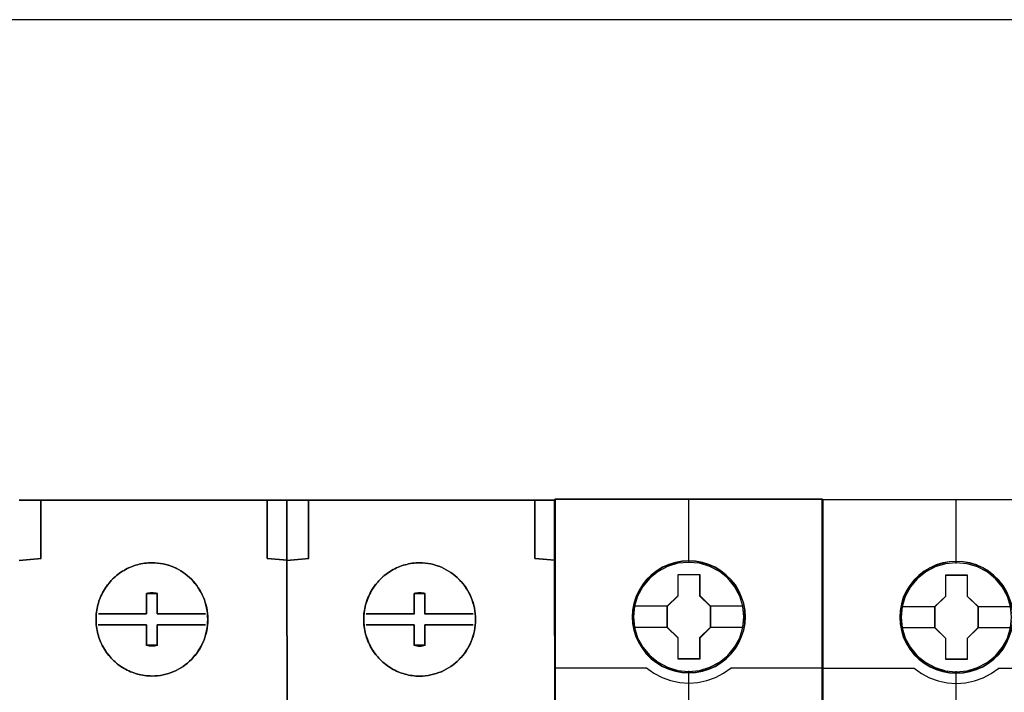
# Model space of a CAD drawing. Header units: millimetres. Extents: x 203 to 3426, y 719 to 2381.
# Tile 174 of 185: x 3380.36 to 3387.21, y 2294.64 to 2299.32. Entities that reach past the tile are written whole.
import ezdxf

# ---------------------------------------------------------------- set-up
doc = ezdxf.new("R2010")
doc.units = ezdxf.units.MM
doc.layers.add('45', color=7, linetype='Continuous')
doc.layers.add('E_Legrand_obudowy', color=7, linetype='Continuous')

# ---------------------------------------------------------------- blocks, each defined once
blk = doc.blocks.new('XL3 160 wnękowa 6x24M')
at = {"layer": 'E_Legrand_obudowy'}
blk.add_lwpolyline([(256.553, -272.261), (-257.679, -272.261)], dxfattribs=at)
blk = doc.blocks.new('ON300 T1+T2 - 4P')
at = {"layer": '45', "color": 7}
for points in [[(53.972735, 22.910644), (53.967301, 37.09688), (52.630571, 37.212439), (52.630571, 40.106916), (52.630571, 41.124935), (35.954042, 41.130438)], [(71.964553, 22.898527), (71.959119, 37.09122), (70.627813, 37.206787), (70.627813, 40.101458), (70.627813, 41.119546), (53.95661, 41.125049), (53.95661, 41.125049), (53.95661, 37.096724), (53.962044, 22.909533)]]:
    blk.add_lwpolyline(points, dxfattribs=at)
at = {"layer": '45', "color": 59}
for points in [[(35.954042, 41.130438), (71.959178, 41.108883), (35.954042, 41.130438)], [(53.972735, 22.910644), (53.95661, 41.125049), (53.972735, 22.910644)], [(71.964553, 22.899866), (71.948428, 41.11966), (71.964553, 22.899866)], [(44.876493, 29.310834), (45.072046, 29.316336), (45.262166, 29.332842), (45.446855, 29.354849), (45.631543, 29.387861), (45.816232, 29.431877), (45.990056, 29.481394), (46.169312, 29.541916), (46.337705, 29.607939), (46.506097, 29.684967), (46.663626, 29.772998), (46.821154, 29.86103), (46.97325, 29.960065), (47.119915, 30.064602), (47.261147, 30.180143), (47.402379, 30.301186), (47.532748, 30.422229), (47.652252, 30.559778), (47.771756, 30.697327), (47.885829, 30.840378), (47.989037, 30.988931), (48.086813, 31.142986), (48.179157, 31.302543), (48.260637, 31.467601), (48.336686, 31.63266), (48.40187, 31.803221), (48.461622, 31.984785), (48.51051, 32.160848), (48.553966, 32.347915), (48.586558, 32.534981), (48.608286, 32.722048), (48.624582, 32.914616), (48.630014, 33.112687), (48.624582, 33.310757), (48.608286, 33.503326), (48.586558, 33.690392), (48.553966, 33.877459), (48.51051, 34.064525), (48.461622, 34.240588), (48.40187, 34.422153), (48.336686, 34.592713), (48.260637, 34.763274), (48.179157, 34.922831), (48.086813, 35.082388), (47.989037, 35.236442), (47.885829, 35.384995), (47.771756, 35.528046), (47.652252, 35.671097), (47.532748, 35.803144), (47.402379, 35.924187), (47.261147, 36.04523), (47.119915, 36.160771), (46.97325, 36.265309), (46.821154, 36.364344), (46.663626, 36.457877), (46.506097, 36.540407), (46.337705, 36.617434), (46.169312, 36.683457), (45.990056, 36.743979), (45.816232, 36.793497), (45.631543, 36.837512), (45.446855, 36.870524), (45.262166, 36.892532), (45.072046, 36.909038), (44.876493, 36.91454), (44.751557, 36.91454), (44.626621, 36.903536), (44.501684, 36.892532), (44.376748, 36.881528), (44.257244, 36.85952), (44.13774, 36.837512), (44.018235, 36.815504), (43.898731, 36.782493), (43.779227, 36.749481), (43.665154, 36.710967), (43.551082, 36.666952), (43.43701, 36.622936), (43.322938, 36.573418), (43.214297, 36.518399), (43.105657, 36.463379), (43.002449, 36.402858), (42.893809, 36.342336), (42.796032, 36.276313), (42.692824, 36.204787), (42.595048, 36.133262), (42.502704, 36.056234), (42.404927, 35.973705), (42.318015, 35.891175), (42.231103, 35.808646), (42.144191, 35.715113), (42.062711, 35.627082), (41.98123, 35.528046), (41.905182, 35.434513), (41.829134, 35.329976), (41.758518, 35.230941), (41.693334, 35.120901), (41.62815, 35.010862), (41.562965, 34.900823), (41.508645, 34.790784), (41.454325, 34.675243), (41.405437, 34.559702), (41.361981, 34.444161), (41.318525, 34.328619), (41.280501, 34.207576), (41.247909, 34.086533), (41.220749, 33.970992), (41.193589, 33.849949), (41.17186, 33.723404), (41.155564, 33.602361), (41.139268, 33.481318), (41.133836, 33.360275), (41.122972, 33.23373), (41.122972, 33.112687), (41.122972, 32.991644), (41.133836, 32.865099), (41.139268, 32.744056), (41.155564, 32.623012), (41.17186, 32.501969), (41.193589, 32.375424), (41.220749, 32.259883), (41.247909, 32.13884), (41.280501, 32.017797), (41.318525, 31.896754), (41.361981, 31.781213), (41.405437, 31.665672), (41.454325, 31.550131), (41.508645, 31.43459), (41.562965, 31.32455), (41.62815, 31.214511), (41.693334, 31.104472), (41.758518, 30.994433), (41.829134, 30.895398), (41.905182, 30.79086), (41.98123, 30.697327), (42.062711, 30.598292), (42.144191, 30.510261), (42.231103, 30.416727), (42.318015, 30.334198), (42.404927, 30.251669), (42.502704, 30.169139), (42.595048, 30.092112), (42.692824, 30.020586), (42.796032, 29.949061), (42.893809, 29.883037), (43.002449, 29.822516), (43.105657, 29.761994), (43.214297, 29.706975), (43.322938, 29.651955), (43.43701, 29.602438), (43.551082, 29.558422), (43.665154, 29.514406), (43.779227, 29.475892), (43.898731, 29.442881), (44.018235, 29.415371), (44.13774, 29.387861), (44.257244, 29.365853), (44.376748, 29.343845), (44.501684, 29.332842), (44.626621, 29.321838), (44.751557, 29.316336), (44.876493, 29.310834)]]:
    blk.add_lwpolyline(points, close=True, dxfattribs=at)
at = {"layer": '45', "color": 7}
for points in [[(37.416034, 40.09757), (37.416034, 41.114271), (37.416034, 40.09757)], [(52.621826, 37.204575), (53.96736, 37.08878), (53.96736, 41.125049), (52.621826, 41.125049), (52.621826, 40.104954), (52.621826, 37.204575)], [(52.621826, 41.125049), (52.621826, 40.09757), (52.621826, 41.125049)], [(52.625409, 37.209706), (53.963777, 37.094169), (53.963777, 41.121457), (52.625409, 41.121457), (52.625409, 40.103631), (52.625409, 37.209706)], [(55.413227, 40.092181), (55.413227, 41.108883), (55.413227, 40.092181)], [(70.619018, 40.099565), (70.619018, 37.199186), (71.959178, 37.083391), (71.959178, 41.11966), (70.619018, 41.11966), (70.619018, 40.099565)], [(70.619018, 41.11966), (70.619018, 40.092181), (70.619018, 41.11966)], [(70.622602, 40.098242), (70.622602, 37.204317), (71.955594, 37.08878), (71.955594, 41.116068), (70.622602, 41.116068), (70.622602, 40.098242)], [(37.416034, 37.203743), (37.416034, 40.108348), (37.416034, 37.203743)], [(52.621826, 37.203743), (52.621826, 40.108348), (52.621826, 37.203743)], [(55.413227, 37.198354), (55.413227, 40.102959), (55.413227, 37.198354)], [(70.619018, 37.198354), (70.619018, 40.102959), (70.619018, 37.198354)], [(37.424993, 37.214521), (35.964792, 37.078002), (37.424993, 37.214521)], [(52.621826, 37.214521), (53.983485, 37.08878), (52.621826, 37.214521)], [(55.422185, 37.209132), (53.95661, 37.072613), (55.422185, 37.209132)], [(70.619018, 37.209132), (71.969927, 37.083391), (70.619018, 37.209132)], [(41.625169, 35.012656), (41.690431, 35.122799), (41.755693, 35.232942), (41.826393, 35.332071), (41.902532, 35.436707), (41.978671, 35.530329), (42.060249, 35.629458), (42.141826, 35.717572), (42.228842, 35.811194), (42.315858, 35.893801), (42.402874, 35.976408), (42.500767, 36.059016), (42.593221, 36.136116), (42.691114, 36.207709), (42.794446, 36.279302), (42.892338, 36.345388), (43.001108, 36.405967), (43.10444, 36.466545), (43.21321, 36.521617), (43.32198, 36.576689), (43.436188, 36.626253), (43.550396, 36.67031), (43.664605, 36.714367), (43.778813, 36.752918), (43.89846, 36.78596), (44.018107, 36.819003), (44.137754, 36.841032), (44.257401, 36.863061), (44.377048, 36.885089), (44.502133, 36.896104), (44.627218, 36.907118), (44.752304, 36.918132), (44.877389, 36.918132), (45.073175, 36.912625), (45.263522, 36.896104), (45.448431, 36.874075), (45.63334, 36.841032), (45.818249, 36.796975), (45.992281, 36.74741), (46.171751, 36.686832), (46.340344, 36.620746), (46.508938, 36.543646), (46.666654, 36.461038), (46.82437, 36.367417), (46.976648, 36.268288), (47.123488, 36.163652), (47.264889, 36.048001), (47.406289, 35.926844), (47.536813, 35.805687), (47.65646, 35.673515), (47.776107, 35.530329), (47.890315, 35.387143), (47.993647, 35.238449), (48.09154, 35.084249), (48.183994, 34.924541), (48.265572, 34.764834), (48.341711, 34.594112), (48.406973, 34.42339), (48.466796, 34.241654), (48.515742, 34.065425), (48.55925, 33.878182), (48.591881, 33.690938), (48.613635, 33.503695), (48.629951, 33.310944), (48.635389, 33.112687), (48.629951, 32.914429), (48.613635, 32.721679), (48.591881, 32.534435), (48.55925, 32.347192), (48.515742, 32.159949), (48.466796, 31.983719), (48.406973, 31.801983), (48.341711, 31.631261), (48.265572, 31.466047), (48.183994, 31.300832), (48.09154, 31.141124), (47.993647, 30.986924), (47.890315, 30.838231), (47.776107, 30.695045), (47.65646, 30.557366), (47.536813, 30.419687), (47.406289, 30.298529), (47.264889, 30.177372), (47.123488, 30.061722), (46.976648, 29.957086), (46.82437, 29.857957), (46.666654, 29.769842), (46.508938, 29.681728), (46.340344, 29.604628), (46.171751, 29.538542), (45.992281, 29.477963), (45.818249, 29.428399), (45.63334, 29.384341), (45.448431, 29.351298), (45.263522, 29.32927), (45.073175, 29.312748), (44.877389, 29.307241), (44.752304, 29.312748), (44.627218, 29.318255), (44.502133, 29.32927), (44.377048, 29.340284), (44.257401, 29.362313), (44.137754, 29.384341), (44.018107, 29.411877), (43.89846, 29.439413), (43.778813, 29.472456), (43.664605, 29.511006), (43.550396, 29.555063), (43.436188, 29.59912), (43.32198, 29.648685), (43.21321, 29.703756), (43.10444, 29.758828), (43.001108, 29.819407), (42.892338, 29.879985), (42.794446, 29.946071), (42.691114, 30.017664), (42.593221, 30.089257), (42.500767, 30.166358), (42.402874, 30.248965), (42.315858, 30.331572), (42.228842, 30.41418), (42.141826, 30.507801), (42.060249, 30.595916), (41.978671, 30.695045), (41.902532, 30.788666), (41.826393, 30.893302), (41.755693, 30.992431), (41.690431, 31.102574), (41.625169, 31.212718), (41.559907, 31.322861), (41.505522, 31.433004), (41.451137, 31.548654), (41.402191, 31.664304), (41.358683, 31.779955), (41.315175, 31.895605), (41.277105, 32.016762), (41.244474, 32.13792), (41.217282, 32.259077), (41.190089, 32.374728), (41.168335, 32.501392), (41.15202, 32.62255), (41.135705, 32.743707), (41.130266, 32.864865), (41.119389, 32.991529), (41.119389, 33.112687), (41.119389, 33.233844), (41.130266, 33.360509), (41.135705, 33.481666), (41.15202, 33.602824), (41.168335, 33.723981), (41.190089, 33.850646), (41.217282, 33.971803), (41.244474, 34.087454), (41.277105, 34.208611), (41.315175, 34.329768), (41.358683, 34.445419), (41.402191, 34.561069), (41.451137, 34.676719), (41.505522, 34.79237), (41.559907, 34.902513), (41.625169, 35.012656)], [(44.877389, 29.307241), (45.073175, 29.312748), (45.263522, 29.32927), (45.448431, 29.351298), (45.63334, 29.384341), (45.818249, 29.428399), (45.992281, 29.477963), (46.171751, 29.538542), (46.340344, 29.604628), (46.508938, 29.681728), (46.666654, 29.769842), (46.82437, 29.857957), (46.976648, 29.957086), (47.123488, 30.061722), (47.264889, 30.177372), (47.406289, 30.298529), (47.536813, 30.419687), (47.65646, 30.557366), (47.776107, 30.695045), (47.890315, 30.838231), (47.993647, 30.986924), (48.09154, 31.141124), (48.183994, 31.300832), (48.265572, 31.466047), (48.341711, 31.631261), (48.406973, 31.801983), (48.466796, 31.983719), (48.515742, 32.159949), (48.55925, 32.347192), (48.591881, 32.534435), (48.613635, 32.721679), (48.629951, 32.914429), (48.635389, 33.112687), (48.629951, 33.310944), (48.613635, 33.503695), (48.591881, 33.690938), (48.55925, 33.878182), (48.515742, 34.065425), (48.466796, 34.241654), (48.406973, 34.42339), (48.341711, 34.594112), (48.265572, 34.764834), (48.183994, 34.924541), (48.09154, 35.084249), (47.993647, 35.238449), (47.890315, 35.387143), (47.776107, 35.530329), (47.65646, 35.673515), (47.536813, 35.805687), (47.406289, 35.926844), (47.264889, 36.048001), (47.123488, 36.163652), (46.976648, 36.268288), (46.82437, 36.367417), (46.666654, 36.461038), (46.508938, 36.543646), (46.340344, 36.620746), (46.171751, 36.686832), (45.992281, 36.74741), (45.818249, 36.796975), (45.63334, 36.841032), (45.448431, 36.874075), (45.263522, 36.896104), (45.073175, 36.912625), (44.877389, 36.918132), (44.752304, 36.918132), (44.627218, 36.907118), (44.502133, 36.896104), (44.377048, 36.885089), (44.257401, 36.863061), (44.137754, 36.841032), (44.018107, 36.819003), (43.89846, 36.78596), (43.778813, 36.752918), (43.664605, 36.714367), (43.550396, 36.67031), (43.436188, 36.626253), (43.32198, 36.576689), (43.21321, 36.521617), (43.10444, 36.466545), (43.001108, 36.405967), (42.892338, 36.345388), (42.794446, 36.279302), (42.691114, 36.207709), (42.593221, 36.136116), (42.500767, 36.059016), (42.402874, 35.976408), (42.315858, 35.893801), (42.228842, 35.811194), (42.141826, 35.717572), (42.060249, 35.629458), (41.978671, 35.530329), (41.902532, 35.436707), (41.826393, 35.332071), (41.755693, 35.232942), (41.690431, 35.122799), (41.625169, 35.012656), (41.559907, 34.902513), (41.505522, 34.79237), (41.451137, 34.676719), (41.402191, 34.561069), (41.358683, 34.445419), (41.315175, 34.329768), (41.277105, 34.208611), (41.244474, 34.087454), (41.217282, 33.971803), (41.190089, 33.850646), (41.168335, 33.723981), (41.15202, 33.602824), (41.135705, 33.481666), (41.130266, 33.360509), (41.119389, 33.233844), (41.119389, 33.112687), (41.119389, 32.991529), (41.130266, 32.864865), (41.135705, 32.743707), (41.15202, 32.62255), (41.168335, 32.501392), (41.190089, 32.374728), (41.217282, 32.259077), (41.244474, 32.13792), (41.277105, 32.016762), (41.315175, 31.895605), (41.358683, 31.779955), (41.402191, 31.664304), (41.451137, 31.548654), (41.505522, 31.433004), (41.559907, 31.322861), (41.625169, 31.212718), (41.690431, 31.102574), (41.755693, 30.992431), (41.826393, 30.893302), (41.902532, 30.788666), (41.978671, 30.695045), (42.060249, 30.595916), (42.141826, 30.507801), (42.228842, 30.41418), (42.315858, 30.331572), (42.402874, 30.248965), (42.500767, 30.166358), (42.593221, 30.089257), (42.691114, 30.017664), (42.794446, 29.946071), (42.892338, 29.879985), (43.001108, 29.819407), (43.10444, 29.758828), (43.21321, 29.703756), (43.32198, 29.648685), (43.436188, 29.59912), (43.550396, 29.555063), (43.664605, 29.511006), (43.778813, 29.472456), (43.89846, 29.439413), (44.018107, 29.411877), (44.137754, 29.384341), (44.257401, 29.362313), (44.377048, 29.340284), (44.502133, 29.32927), (44.627218, 29.318255), (44.752304, 29.312748), (44.877389, 29.307241)], [(59.616923, 35.007267), (59.682185, 35.11741), (59.752886, 35.222046), (59.823586, 35.326682), (59.894286, 35.431318), (59.975864, 35.52494), (60.052003, 35.624069), (60.139019, 35.712183), (60.220596, 35.800298), (60.307612, 35.888412), (60.400066, 35.97102), (60.492521, 36.053627), (60.590414, 36.130727), (60.688307, 36.20232), (60.7862, 36.273913), (60.889531, 36.339999), (60.992862, 36.400578), (61.101632, 36.461157), (61.210402, 36.516228), (61.319172, 36.5713), (61.433381, 36.620864), (61.54215, 36.664921), (61.661797, 36.708979), (61.776006, 36.747529), (61.895653, 36.780572), (62.009861, 36.808107), (62.129508, 36.835643), (62.254593, 36.857672), (62.37424, 36.8797), (62.499326, 36.890715), (62.624411, 36.901729), (62.749496, 36.907236), (62.874582, 36.912743), (63.064929, 36.907236), (63.255276, 36.890715), (63.445624, 36.868686), (63.630533, 36.835643), (63.815441, 36.791586), (63.989473, 36.742022), (64.163505, 36.681443), (64.337537, 36.615357), (64.500692, 36.538257), (64.663847, 36.450142), (64.821563, 36.362028), (64.973841, 36.262899), (65.12068, 36.158263), (65.262081, 36.042613), (65.398043, 35.921455), (65.528567, 35.79479), (65.653653, 35.662619), (65.7733, 35.52494), (65.887508, 35.381754), (65.990839, 35.23306), (66.088732, 35.07886), (66.175748, 34.919153), (66.262764, 34.753938), (66.338903, 34.588723), (66.404165, 34.412494), (66.463989, 34.236265), (66.512935, 34.060036), (66.556443, 33.872793), (66.589074, 33.685549), (66.610828, 33.492799), (66.627143, 33.300048), (66.632582, 33.107298), (66.627143, 32.90904), (66.610828, 32.71629), (66.589074, 32.529046), (66.556443, 32.341803), (66.512935, 32.15456), (66.463989, 31.972823), (66.404165, 31.796594), (66.338903, 31.625873), (66.262764, 31.455151), (66.175748, 31.289936), (66.088732, 31.135736), (65.990839, 30.976028), (65.887508, 30.827335), (65.7733, 30.684149), (65.653653, 30.54647), (65.528567, 30.414298), (65.398043, 30.287633), (65.262081, 30.171983), (65.12068, 30.056333), (64.973841, 29.951697), (64.821563, 29.852568), (64.663847, 29.758946), (64.500692, 29.676339), (64.337537, 29.599239), (64.163505, 29.533153), (63.989473, 29.472574), (63.815441, 29.42301), (63.630533, 29.378952), (63.445624, 29.34591), (63.255276, 29.318374), (63.064929, 29.307359), (62.874582, 29.301852), (62.749496, 29.301852), (62.624411, 29.307359), (62.499326, 29.318374), (62.37424, 29.334895), (62.254593, 29.351417), (62.129508, 29.373445), (62.009861, 29.400981), (61.895653, 29.434024), (61.776006, 29.467067), (61.661797, 29.505617), (61.54215, 29.549674), (61.433381, 29.593732), (61.319172, 29.643296), (61.210402, 29.69286), (61.101632, 29.753439), (60.992862, 29.808511), (60.889531, 29.874597), (60.7862, 29.940682), (60.688307, 30.012276), (60.590414, 30.083869), (60.492521, 30.160969), (60.400066, 30.238069), (60.307612, 30.326183), (60.220596, 30.408791), (60.139019, 30.496905), (60.052003, 30.590527), (59.975864, 30.684149), (59.894286, 30.783278), (59.823586, 30.882406), (59.752886, 30.987042), (59.682185, 31.097185), (59.616923, 31.201821), (59.5571, 31.317472), (59.502715, 31.427615), (59.44833, 31.543265), (59.399383, 31.658916), (59.355875, 31.774566), (59.312367, 31.890216), (59.274298, 32.011374), (59.241667, 32.127024), (59.214475, 32.248181), (59.187282, 32.369339), (59.165528, 32.490496), (59.149213, 32.617161), (59.132897, 32.738318), (59.12202, 32.859476), (59.116582, 32.980633), (59.116582, 33.107298), (59.116582, 33.228455), (59.12202, 33.35512), (59.132897, 33.476277), (59.149213, 33.597435), (59.165528, 33.718592), (59.187282, 33.83975), (59.214475, 33.960907), (59.241667, 34.082065), (59.274298, 34.203222), (59.312367, 34.318872), (59.355875, 34.44003), (59.399383, 34.55568), (59.44833, 34.67133), (59.502715, 34.786981), (59.5571, 34.897124), (59.616923, 35.007267)], [(62.874582, 29.301852), (63.064929, 29.307359), (63.255276, 29.318374), (63.445624, 29.34591), (63.630533, 29.378952), (63.815441, 29.42301), (63.989473, 29.472574), (64.163505, 29.533153), (64.337537, 29.599239), (64.500692, 29.676339), (64.663847, 29.758946), (64.821563, 29.852568), (64.973841, 29.951697), (65.12068, 30.056333), (65.262081, 30.171983), (65.398043, 30.287633), (65.528567, 30.414298), (65.653653, 30.54647), (65.7733, 30.684149), (65.887508, 30.827335), (65.990839, 30.976028), (66.088732, 31.135736), (66.175748, 31.289936), (66.262764, 31.455151), (66.338903, 31.625873), (66.404165, 31.796594), (66.463989, 31.972823), (66.512935, 32.15456), (66.556443, 32.341803), (66.589074, 32.529046), (66.610828, 32.71629), (66.627143, 32.90904), (66.632582, 33.107298), (66.627143, 33.300048), (66.610828, 33.492799), (66.589074, 33.685549), (66.556443, 33.872793), (66.512935, 34.060036), (66.463989, 34.236265), (66.404165, 34.412494), (66.338903, 34.588723), (66.262764, 34.753938), (66.175748, 34.919153), (66.088732, 35.07886), (65.990839, 35.23306), (65.887508, 35.381754), (65.7733, 35.52494), (65.653653, 35.662619), (65.528567, 35.79479), (65.398043, 35.921455), (65.262081, 36.042613), (65.12068, 36.158263), (64.973841, 36.262899), (64.821563, 36.362028), (64.663847, 36.450142), (64.500692, 36.538257), (64.337537, 36.615357), (64.163505, 36.681443), (63.989473, 36.742022), (63.815441, 36.791586), (63.630533, 36.835643), (63.445624, 36.868686), (63.255276, 36.890715), (63.064929, 36.907236), (62.874582, 36.912743), (62.749496, 36.907236), (62.624411, 36.901729), (62.499326, 36.890715), (62.37424, 36.8797), (62.254593, 36.857672), (62.129508, 36.835643), (62.009861, 36.808107), (61.895653, 36.780572), (61.776006, 36.747529), (61.661797, 36.708979), (61.54215, 36.664921), (61.433381, 36.620864), (61.319172, 36.5713), (61.210402, 36.516228), (61.101632, 36.461157), (60.992862, 36.400578), (60.889531, 36.339999), (60.7862, 36.273913), (60.688307, 36.20232), (60.590414, 36.130727), (60.492521, 36.053627), (60.400066, 35.97102), (60.307612, 35.888412), (60.220596, 35.800298), (60.139019, 35.712183), (60.052003, 35.624069), (59.975864, 35.52494), (59.894286, 35.431318), (59.823586, 35.326682), (59.752886, 35.222046), (59.682185, 35.11741), (59.616923, 35.007267), (59.5571, 34.897124), (59.502715, 34.786981), (59.44833, 34.67133), (59.399383, 34.55568), (59.355875, 34.44003), (59.312367, 34.318872), (59.274298, 34.203222), (59.241667, 34.082065), (59.214475, 33.960907), (59.187282, 33.83975), (59.165528, 33.718592), (59.149213, 33.597435), (59.132897, 33.476277), (59.12202, 33.35512), (59.116582, 33.228455), (59.116582, 33.107298), (59.116582, 32.980633), (59.12202, 32.859476), (59.132897, 32.738318), (59.149213, 32.617161), (59.165528, 32.490496), (59.187282, 32.369339), (59.214475, 32.248181), (59.241667, 32.127024), (59.274298, 32.011374), (59.312367, 31.890216), (59.355875, 31.774566), (59.399383, 31.658916), (59.44833, 31.543265), (59.502715, 31.427615), (59.5571, 31.317472), (59.616923, 31.201821), (59.682185, 31.097185), (59.752886, 30.987042), (59.823586, 30.882406), (59.894286, 30.783278), (59.975864, 30.684149), (60.052003, 30.590527), (60.139019, 30.496905), (60.220596, 30.408791), (60.307612, 30.326183), (60.400066, 30.238069), (60.492521, 30.160969), (60.590414, 30.083869), (60.688307, 30.012276), (60.7862, 29.940682), (60.889531, 29.874597), (60.992862, 29.808511), (61.101632, 29.753439), (61.210402, 29.69286), (61.319172, 29.643296), (61.433381, 29.593732), (61.54215, 29.549674), (61.661797, 29.505617), (61.776006, 29.467067), (61.895653, 29.434024), (62.009861, 29.400981), (62.129508, 29.373445), (62.254593, 29.351417), (62.37424, 29.334895), (62.499326, 29.318374), (62.624411, 29.307359), (62.749496, 29.301852), (62.874582, 29.301852)], [(62.873686, 29.305445), (63.063806, 29.310946), (63.253927, 29.321947), (63.444047, 29.34945), (63.628736, 29.382454), (63.813424, 29.426459), (63.987249, 29.475965), (64.161073, 29.536472), (64.334897, 29.60248), (64.497858, 29.67949), (64.660818, 29.761999), (64.818347, 29.855511), (64.970443, 29.954523), (65.117107, 30.059035), (65.25834, 30.174549), (65.39414, 30.290063), (65.524508, 30.416578), (65.649445, 30.548594), (65.768949, 30.68611), (65.883021, 30.829127), (65.986229, 30.977645), (66.084006, 31.137164), (66.170918, 31.291182), (66.25783, 31.456202), (66.333878, 31.626723), (66.399062, 31.797243), (66.458814, 31.973264), (66.507703, 32.154786), (66.551159, 32.341808), (66.583751, 32.528831), (66.605479, 32.715853), (66.621775, 32.908376), (66.627207, 33.1064), (66.621775, 33.298923), (66.605479, 33.491446), (66.583751, 33.683969), (66.551159, 33.870991), (66.507703, 34.058014), (66.458814, 34.234035), (66.399062, 34.410056), (66.333878, 34.586077), (66.25783, 34.751096), (66.170918, 34.916116), (66.084006, 35.075635), (65.986229, 35.229654), (65.883021, 35.378172), (65.768949, 35.521189), (65.649445, 35.658705), (65.524508, 35.790721), (65.39414, 35.917236), (65.25834, 36.038251), (65.117107, 36.153764), (64.970443, 36.258277), (64.818347, 36.357289), (64.660818, 36.445299), (64.497858, 36.53331), (64.334897, 36.610319), (64.161073, 36.676327), (63.987249, 36.736834), (63.813424, 36.78634), (63.628736, 36.830345), (63.444047, 36.863349), (63.253927, 36.885352), (63.063806, 36.901854), (62.873686, 36.907355), (62.74875, 36.901854), (62.623813, 36.896353), (62.498877, 36.885352), (62.373941, 36.874351), (62.254436, 36.852348), (62.1295, 36.830345), (62.009996, 36.802842), (61.895924, 36.775339), (61.776419, 36.742335), (61.662347, 36.70383), (61.542843, 36.659825), (61.434202, 36.61582), (61.32013, 36.566314), (61.21149, 36.511307), (61.10285, 36.456301), (60.994209, 36.395793), (60.891001, 36.335286), (60.787793, 36.269278), (60.690017, 36.19777), (60.59224, 36.126261), (60.494464, 36.049252), (60.40212, 35.966742), (60.309776, 35.884232), (60.222864, 35.796222), (60.141383, 35.708211), (60.054471, 35.6202), (59.978423, 35.521189), (59.896943, 35.427677), (59.826327, 35.323165), (59.75571, 35.218652), (59.685094, 35.11414), (59.61991, 35.004127), (59.560158, 34.894114), (59.505838, 34.7841), (59.451518, 34.668587), (59.40263, 34.553073), (59.359173, 34.437559), (59.315717, 34.316544), (59.277693, 34.201031), (59.245101, 34.080016), (59.217941, 33.959002), (59.190781, 33.837987), (59.169053, 33.716973), (59.152757, 33.595958), (59.136461, 33.474944), (59.125597, 33.353929), (59.120165, 33.227414), (59.120165, 33.1064), (59.120165, 32.979885), (59.125597, 32.85887), (59.136461, 32.737856), (59.152757, 32.616841), (59.169053, 32.490326), (59.190781, 32.369311), (59.217941, 32.248297), (59.245101, 32.127283), (59.277693, 32.011769), (59.315717, 31.890754), (59.359173, 31.77524), (59.40263, 31.659727), (59.451518, 31.544213), (59.505838, 31.428699), (59.560158, 31.318686), (59.61991, 31.203172), (59.685094, 31.098659), (59.75571, 30.988646), (59.826327, 30.884134), (59.896943, 30.785122), (59.978423, 30.68611), (60.054471, 30.592599), (60.141383, 30.499088), (60.222864, 30.411077), (60.309776, 30.328567), (60.40212, 30.240557), (60.494464, 30.163548), (60.59224, 30.086538), (60.690017, 30.01503), (60.787793, 29.943521), (60.891001, 29.877513), (60.994209, 29.811505), (61.10285, 29.756499), (61.21149, 29.695992), (61.32013, 29.646486), (61.434202, 29.59698), (61.542843, 29.552974), (61.662347, 29.508969), (61.776419, 29.470465), (61.895924, 29.437461), (62.009996, 29.404457), (62.1295, 29.376953), (62.254436, 29.354951), (62.373941, 29.338449), (62.498877, 29.321947), (62.623813, 29.310946), (62.74875, 29.305445), (62.873686, 29.305445)], [(45.245575, 34.8506), (45.157436, 34.871385), (45.063788, 34.885242), (44.970141, 34.892171), (44.876493, 34.8991), (44.782846, 34.892171), (44.689198, 34.885242), (44.595551, 34.871385), (44.507412, 34.8506), (45.245575, 34.8506)], [(44.507412, 33.95425), (44.507412, 34.861377), (44.507412, 33.95425)], [(45.234825, 34.861377), (45.234825, 33.95425), (45.234825, 34.861377)], [(63.242767, 34.845211), (63.14912, 34.865996), (63.060981, 34.879854), (62.967333, 34.886782), (62.873686, 34.893711), (62.780038, 34.886782), (62.686391, 34.879854), (62.592743, 34.865996), (62.504605, 34.845211), (63.242767, 34.845211)], [(62.504605, 33.948861), (62.504605, 34.855989), (62.504605, 33.948861)], [(63.232017, 34.855989), (63.232017, 33.948861), (63.232017, 34.855989)], [(44.507412, 33.965027), (44.507412, 33.47464), (44.507412, 33.965027)], [(45.234825, 33.47464), (45.234825, 33.965027), (45.234825, 33.47464)], [(62.504605, 33.959639), (62.504605, 33.469251), (62.504605, 33.959639)], [(63.232017, 33.469251), (63.232017, 33.959639), (63.232017, 33.469251)], [(44.518162, 33.485417), (41.277055, 33.485417), (44.518162, 33.485417)], [(43.806874, 33.485417), (44.301372, 33.485417), (43.806874, 33.485417)], [(48.477724, 33.485417), (45.234825, 33.485417), (48.477724, 33.485417)], [(62.515355, 33.480029), (59.268872, 33.480029), (62.515355, 33.480029)], [(61.804067, 33.480029), (62.298564, 33.480029), (61.804067, 33.480029)], [(66.474916, 33.480029), (63.232017, 33.480029), (66.474916, 33.480029)], [(44.518162, 32.748937), (41.27168, 32.748937), (44.518162, 32.748937)], [(43.806874, 32.748937), (44.301372, 32.748937), (43.806874, 32.748937)], [(44.507412, 32.748937), (44.507412, 32.260346), (44.507412, 32.748937)], [(48.483098, 32.748937), (45.234825, 32.748937), (48.483098, 32.748937)], [(45.234825, 32.260346), (45.234825, 32.748937), (45.234825, 32.260346)], [(45.40324, 32.748937), (45.462365, 32.748937), (45.40324, 32.748937)], [(62.515355, 32.743549), (59.268872, 32.743549), (62.515355, 32.743549)], [(61.804067, 32.743549), (62.298564, 32.743549), (61.804067, 32.743549)], [(62.504605, 32.73816), (62.504605, 32.249568), (62.504605, 32.73816)], [(66.480291, 32.743549), (63.232017, 32.743549), (66.480291, 32.743549)], [(63.232017, 32.249568), (63.232017, 32.743549), (63.232017, 32.249568)], [(63.395058, 32.743549), (63.459558, 32.743549), (63.395058, 32.743549)], [(44.507412, 31.363996), (44.507412, 32.271124), (44.507412, 31.363996)], [(45.234825, 32.271124), (45.234825, 31.363996), (45.234825, 32.271124)], [(62.504605, 31.358607), (62.504605, 32.260346), (62.504605, 31.358607)], [(63.232017, 32.260346), (63.232017, 31.358607), (63.232017, 32.260346)], [(44.507412, 31.374774), (44.595551, 31.353218), (44.689198, 31.338848), (44.782846, 31.331663), (44.876493, 31.324478), (44.970141, 31.331663), (45.063788, 31.338848), (45.157436, 31.353218), (45.245575, 31.374774), (44.507412, 31.374774)], [(62.504605, 31.369385), (62.592743, 31.347829), (62.686391, 31.333459), (62.780038, 31.319089), (62.873686, 31.319089), (62.967333, 31.319089), (63.060981, 31.333459), (63.14912, 31.347829), (63.242767, 31.369385), (62.504605, 31.369385)]]:
    blk.add_lwpolyline(points, close=True, dxfattribs=at)
blk = doc.blocks.new('S301 TX3')
at = {"layer": '45', "color": 7}
for points in [[(17.986, 40.875), (0, 40.875), (0, -40.875), (17.986, -40.875), (17.986, 40.875)], [(12.8, 32.973), (12.777, 33.424), (12.705, 33.876), (12.548, 34.311), (12.364, 34.729), (12.13, 35.12), (11.851, 35.467), (11.516, 35.786), (11.148, 36.067), (10.779, 36.309), (10.344, 36.497), (9.909, 36.623), (9.451, 36.711), (8.999, 36.733), (8.541, 36.711), (8.095, 36.623), (7.643, 36.497), (7.23, 36.309), (6.839, 36.067), (6.476, 35.786), (6.136, 35.467), (5.873, 35.12), (5.628, 34.729), (5.427, 34.311), (5.31, 33.876), (5.22, 33.424), (5.187, 32.973), (5.22, 32.527), (5.31, 32.086), (5.427, 31.651), (5.628, 31.238), (5.873, 30.842), (6.136, 30.484), (6.476, 30.165), (6.839, 29.884), (7.23, 29.652), (7.643, 29.465), (8.095, 29.333), (8.541, 29.24), (8.999, 29.218), (9.451, 29.24), (9.909, 29.333), (10.344, 29.465), (10.779, 29.652), (11.148, 29.884), (11.516, 30.165), (11.851, 30.484), (12.13, 30.842), (12.364, 31.238), (12.548, 31.651), (12.705, 32.086), (12.777, 32.527), (12.8, 32.973)], [(12.8, 32.973), (12.777, 33.424), (12.705, 33.876), (12.548, 34.311), (12.364, 34.729), (12.13, 35.12), (11.851, 35.467), (11.516, 35.786), (11.148, 36.067), (10.779, 36.309), (10.344, 36.497), (9.909, 36.623), (9.451, 36.711), (8.999, 36.733), (8.541, 36.711), (8.095, 36.623), (7.643, 36.497), (7.23, 36.309), (6.839, 36.067), (6.476, 35.786), (6.136, 35.467), (5.873, 35.12), (5.628, 34.729), (5.427, 34.311), (5.31, 33.876), (5.22, 33.424), (5.187, 32.973), (5.22, 32.527), (5.31, 32.086), (5.427, 31.651), (5.628, 31.238), (5.873, 30.842), (6.136, 30.484), (6.476, 30.165), (6.839, 29.884), (7.23, 29.652), (7.643, 29.465), (8.095, 29.333), (8.541, 29.24), (8.999, 29.218), (9.451, 29.24), (9.909, 29.333), (10.344, 29.465), (10.779, 29.652), (11.148, 29.884), (11.516, 30.165), (11.851, 30.484), (12.13, 30.842), (12.364, 31.238), (12.548, 31.651), (12.705, 32.086), (12.777, 32.527), (12.8, 32.973)], [(8.278, 35.83), (9.73, 35.83), (9.73, 34.401), (10.451, 33.695), (10.451, 32.266), (9.73, 31.549), (9.73, 30.132), (8.278, 30.132), (8.278, 31.549), (7.541, 32.266), (7.541, 33.695), (8.278, 34.401), (8.278, 35.83)], [(8.278, 35.83), (9.73, 35.83), (9.73, 35.83), (9.73, 34.401), (9.73, 34.401), (10.451, 33.695), (10.451, 33.695), (10.451, 32.266), (10.451, 32.266), (9.73, 31.549), (9.73, 31.549), (9.73, 30.132), (9.73, 30.132), (8.278, 30.132), (8.278, 30.132), (8.278, 31.549), (8.278, 31.549), (7.541, 32.266), (7.541, 32.266), (7.541, 33.695), (7.541, 33.695), (8.278, 34.401), (8.278, 34.401), (8.278, 35.83), (8.278, 35.83)], [(8.287, 35.812), (9.72, 35.812), (9.72, 34.393), (10.431, 33.691), (10.431, 32.272), (9.72, 31.56), (9.72, 30.151), (8.287, 30.151), (8.287, 31.56), (7.559, 32.272), (7.559, 33.691), (8.287, 34.393), (8.287, 35.812)]]:
    blk.add_lwpolyline(points, close=True, dxfattribs=at)
at = {"layer": '45', "color": 139}
for points in [[(17.986, 40.875), (0, 40.875), (0, -40.875), (17.986, -40.875), (17.986, 40.875)], [(12.78, 32.973), (12.758, 33.422), (12.685, 33.871), (12.53, 34.304), (12.347, 34.721), (12.113, 35.11), (11.836, 35.455), (11.503, 35.773), (11.136, 36.052), (10.769, 36.293), (10.336, 36.48), (9.903, 36.606), (9.448, 36.693), (8.998, 36.715), (8.542, 36.693), (8.098, 36.606), (7.648, 36.48), (7.237, 36.293), (6.849, 36.052), (6.488, 35.773), (6.149, 35.455), (5.888, 35.11), (5.644, 34.721), (5.444, 34.304), (5.327, 33.871), (5.238, 33.422), (5.205, 32.973), (5.238, 32.529), (5.327, 32.09), (5.444, 31.658), (5.644, 31.247), (5.888, 30.852), (6.149, 30.496), (6.488, 30.178), (6.849, 29.899), (7.237, 29.668), (7.648, 29.482), (8.098, 29.351), (8.542, 29.257), (8.998, 29.235), (9.448, 29.257), (9.903, 29.351), (10.336, 29.482), (10.769, 29.668), (11.136, 29.899), (11.503, 30.178), (11.836, 30.496), (12.113, 30.852), (12.347, 31.247), (12.53, 31.658), (12.685, 32.09), (12.758, 32.529), (12.78, 32.973)], [(12.71, 32.973), (12.632, 33.694), (12.425, 34.377), (12.085, 35.01), (11.616, 35.566), (11.058, 36.023), (10.416, 36.359), (9.718, 36.574), (8.992, 36.64), (8.267, 36.574), (7.569, 36.359), (6.933, 36.023), (6.369, 35.566), (5.9, 35.01), (5.559, 34.377), (5.353, 33.694), (5.275, 32.973), (5.353, 32.257), (5.559, 31.569), (5.9, 30.941), (6.369, 30.385), (6.933, 29.933), (7.569, 29.592), (8.267, 29.383), (8.992, 29.306), (9.718, 29.383), (10.416, 29.592), (11.058, 29.933), (11.616, 30.385), (12.085, 30.941), (12.425, 31.569), (12.632, 32.257), (12.71, 32.973)], [(12.705, 32.978), (12.632, 33.694), (12.426, 34.377), (12.079, 35.016), (11.622, 35.572), (11.058, 36.023), (10.41, 36.365), (9.712, 36.574), (8.987, 36.64), (8.267, 36.574), (7.574, 36.365), (6.927, 36.023), (6.363, 35.572), (5.905, 35.016), (5.559, 34.377), (5.347, 33.694), (5.28, 32.978), (5.347, 32.262), (5.559, 31.574), (5.905, 30.946), (6.363, 30.385), (6.927, 29.933), (7.574, 29.597), (8.267, 29.382), (8.987, 29.311), (9.712, 29.382), (10.41, 29.597), (11.058, 29.933), (11.622, 30.385), (12.079, 30.946), (12.426, 31.574), (12.632, 32.262), (12.705, 32.978)]]:
    blk.add_lwpolyline(points, close=True, dxfattribs=at)
at = {"layer": '45', "color": 59}
blk.add_lwpolyline([(17.967, 40.857), (0.018, 40.857), (0.018, -40.855), (17.967, -40.855), (17.967, 40.857)], close=True, dxfattribs=at)
at = {"layer": '45', "color": 139}
for points in [[(8.967, 40.875), (8.967, 36.597)], [(0, 29.552), (6.185, 29.552)], [(6.147, 29.552), (6.65, 29.193), (7.198, 28.903), (7.774, 28.704), (8.384, 28.568), (8.988, 28.528), (9.603, 28.568), (10.212, 28.704), (10.788, 28.903), (11.325, 29.193), (11.839, 29.552)], [(8.967, 29.354), (8.967, 22.129)], [(11.8, 29.552), (17.986, 29.552)]]:
    blk.add_lwpolyline(points, dxfattribs=at)
at = {"layer": '45', "color": 7}
for points in [[(5.259, 33.709), (7.579, 33.709)], [(10.411, 33.709), (12.728, 33.709)], [(5.259, 32.29), (7.579, 32.29)], [(10.411, 32.29), (12.728, 32.29)]]:
    blk.add_lwpolyline(points, dxfattribs=at)
blk = doc.blocks.new('G$C3556625F')
at = {"linetype": 'Continuous', "xscale": 0.103478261, "yscale": 0.103478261, "zscale": 0.103478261}
blk.add_blockref('ON300 T1+T2 - 4P', (-64.3843, 84.5802), dxfattribs=at)
at = {"xscale": 0.103478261, "yscale": 0.103478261, "zscale": 0.103478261}
for p in [(-56.937, 84.6118), (-55.0757, 84.609)]:
    blk.add_blockref('S301 TX3', p, dxfattribs=at)
at = {"layer": 'E_Legrand_obudowy', "color": 67, "true_color": 0x727430, "xscale": 0.1, "yscale": 0.1, "zscale": 0.1}
blk.add_blockref('XL3 160 wnękowa 6x24M', (-68.6374, 119.4025), dxfattribs=at)

msp = doc.modelspace()

# ---------------------------------------------------------------- block references
msp.add_blockref('G$C3556625F', (3441.0223, 2207.1429))

doc.saveas('drawing.dxf')
